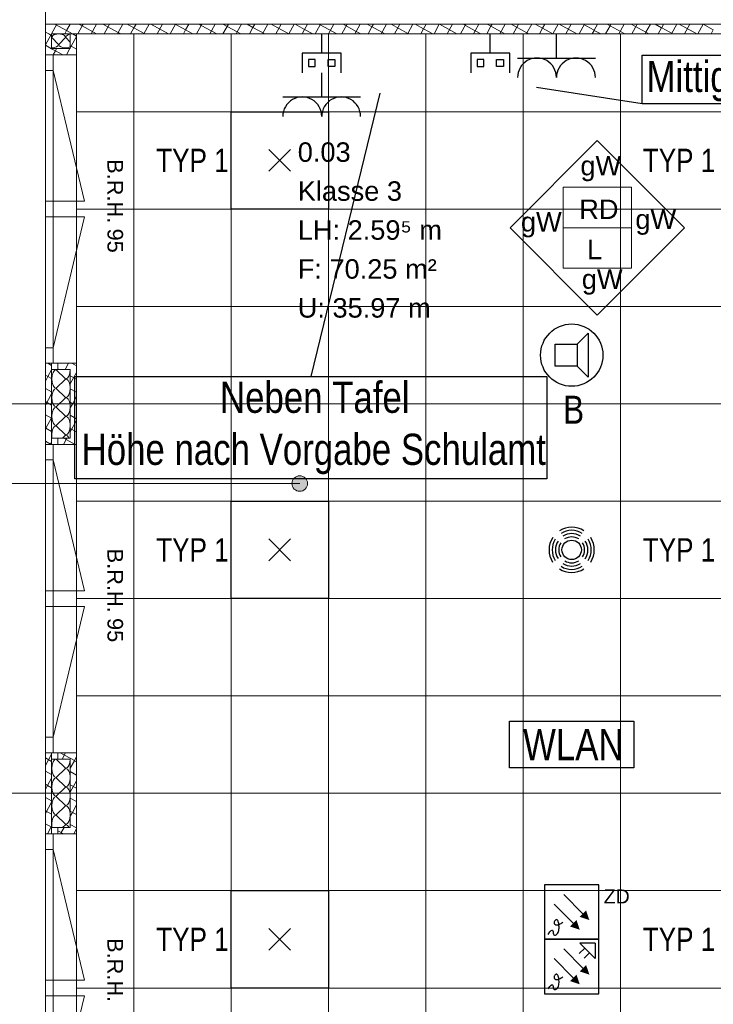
# Model space of a CAD drawing. Extents: x 1101 to 1942, y 41 to 882.
# Tile 19 of 113: x 1299 to 1388, y 312 to 439. Entities that reach past the tile are written whole.
import ezdxf
from ezdxf.lldxf.tags import DXFTag

# ---------------------------------------------------------------- set-up
doc = ezdxf.new("R2010")
doc.units = 0
doc.layers.get('0').update_dxf_attribs({"lineweight": 13})
for name, color, linetype, lineweight in [('Axen', 7, 'Continuous', 25), ('Beschriftung', 7, 'Continuous', 25), ('BI_X_Geometrie', 7, 'Continuous', 13), ('Deckenspiegel', 7, 'Continuous', 25), ('Fenster', 7, 'Continuous', 25), ('Fullfläche', 7, 'Continuous', 25), ('Maßlinien', 7, 'Continuous', 25), ('Räume', 7, 'Continuous', 25), ('Wände', 7, 'Continuous', 25)]:
    doc.layers.add(name, color=color, linetype=linetype, lineweight=lineweight)
for name, color, linetype, lineweight, true_color in [('BI_E_Beschallung', 5, 'Continuous', 25, 0x0000ff), ('BI_E_EDV', 3, 'Continuous', 25, 0x00ff00), ('BI_E_Einbruchmeldeanlagen', 5, 'Continuous', 25, 0x0000ff), ('BI_E_Licht', 7, 'Continuous', 25, 0xff6600), ('BI_E_Steckdosen', 1, 'Continuous', 25, 0xff0000), ('BI_E_Stromkreis', 1, 'Continuous', 25, 0xff0000)]:
    doc.layers.add(name, color=color, linetype=linetype, lineweight=lineweight, true_color=true_color)
doc.styles.get("Standard").update_dxf_attribs({"font": 'arial.ttf'})
tags = doc.linetypes.add('ALL_S25', pattern=[0.001, 0, -0.001]).pattern_tags.tags
tags[6:7] = [DXFTag(74, 4), DXFTag(75, 0), DXFTag(340, '0'), DXFTag(46, 1.0), DXFTag(50, 0.0), DXFTag(44, 0.0), DXFTag(45, 0.0)]
tags[4:5] = [DXFTag(74, 4), DXFTag(75, 0), DXFTag(340, '0'), DXFTag(46, 1.0), DXFTag(50, 0.0), DXFTag(44, 0.0), DXFTag(45, 0.0)]
tags = doc.linetypes.add('VERDECKT2_S2-A03CP7E31H', pattern=[0.0027, 0.002, -0.0007]).pattern_tags.tags
tags[6:7] = [DXFTag(74, 4), DXFTag(75, 0), DXFTag(340, '0'), DXFTag(46, 1.0), DXFTag(50, 0.0), DXFTag(44, 0.0), DXFTag(45, 0.0)]
tags[4:5] = [DXFTag(74, 4), DXFTag(75, 0), DXFTag(340, '0'), DXFTag(46, 1.0), DXFTag(50, 0.0), DXFTag(44, 0.0), DXFTag(45, 0.0)]

# ---------------------------------------------------------------- blocks, each defined once
blk = doc.blocks.new('Referenz-A03CP7E41H', base_point=(1127.79, 89.81))
at = {"layer": 'Axen', "color": 0, "linetype": 'ALL_S25', "lineweight": -2, "ltscale": 0.13}
for p, q in [((1302.3, 90.13), (1302.3, 825.65)), ((1661.84, 389.45), (1222.33, 389.45)), ((1661.83, 339.45), (1222.32, 339.45))]:
    blk.add_line(p, q, dxfattribs=at)
at = {"layer": 'Beschriftung', "color": 0, "lineweight": -2}
for p, q in [((1361.98, 412.06), (1373.19, 423.27)), ((1373.19, 423.27), (1384.4, 412.05)), ((1368.79, 412.05), (1368.79, 417.25)), ((1368.79, 417.25), (1377.59, 417.25)), ((1377.59, 417.25), (1377.59, 412.05)), ((1373.19, 400.84), (1361.98, 412.06)), ((1377.59, 412.05), (1368.79, 412.05)), ((1368.79, 406.85), (1368.79, 412.05)), ((1384.4, 412.05), (1373.19, 400.84)), ((1377.59, 412.05), (1377.59, 406.85)), ((1377.59, 406.85), (1368.79, 406.85))]:
    blk.add_line(p, q, dxfattribs=at)
at = {"layer": 'Deckenspiegel', "color": 0, "lineweight": -2}
for p, q in [((1306.3, 191.95), (1306.3, 436.95)), ((1306.3, 436.95), (1421, 436.95)), ((1313.65, 436.95), (1313.65, 191.95)), ((1326.15, 436.95), (1326.15, 191.95)), ((1338.65, 436.95), (1338.65, 191.95)), ((1351.15, 436.95), (1351.15, 191.95)), ((1363.65, 436.95), (1363.65, 191.95)), ((1376.15, 436.95), (1376.15, 191.95)), ((1306.3, 426.95), (1421, 426.95)), ((1306.3, 414.45), (1421, 414.45)), ((1306.3, 401.95), (1421, 401.95)), ((1306.3, 389.45), (1421, 389.45)), ((1306.3, 376.95), (1421, 376.95)), ((1306.3, 364.45), (1421, 364.45)), ((1306.3, 351.95), (1421, 351.95)), ((1306.3, 339.45), (1421, 339.45)), ((1306.3, 326.95), (1421, 326.95)), ((1306.3, 314.45), (1421, 314.45))]:
    blk.add_line(p, q, dxfattribs=at)
at = {"layer": 'Fenster', "color": 0, "lineweight": -2}
for p, q in [((1306.3, 434.25), (1302.3, 434.25)), ((1303.3, 434.25), (1303.3, 394.65)), ((1303.3, 432.25), (1302.3, 432.25)), ((1303.3, 415.45), (1302.3, 415.45)), ((1302.3, 413.45), (1303.3, 413.45)), ((1303.3, 396.65), (1302.3, 396.65)), ((1306.3, 394.65), (1302.3, 394.65)), ((1306.3, 384.25), (1302.3, 384.25)), ((1303.3, 384.25), (1303.3, 344.65)), ((1303.3, 382.25), (1302.3, 382.25)), ((1303.3, 365.45), (1302.3, 365.45)), ((1302.3, 363.45), (1303.3, 363.45)), ((1303.3, 346.65), (1302.3, 346.65)), ((1306.3, 344.65), (1302.3, 344.65)), ((1306.3, 334.25), (1302.3, 334.25)), ((1303.3, 334.25), (1303.3, 294.65)), ((1303.3, 332.25), (1302.3, 332.25)), ((1303.3, 315.45), (1302.3, 315.45)), ((1302.3, 313.45), (1303.3, 313.45))]:
    blk.add_line(p, q, dxfattribs=at)
at = {"layer": 'Fenster', "color": 0, "linetype": 'VERDECKT2_S2-A03CP7E31H', "lineweight": -2, "ltscale": 0.13}
for p, q in [((1303.3, 432.25), (1307.3, 415.45)), ((1307.3, 415.45), (1303.3, 415.45)), ((1307.3, 413.45), (1303.3, 413.45)), ((1303.3, 396.65), (1307.3, 413.45)), ((1303.3, 382.25), (1307.3, 365.45)), ((1307.3, 365.45), (1303.3, 365.45)), ((1307.3, 363.45), (1303.3, 363.45)), ((1303.3, 346.65), (1307.3, 363.45)), ((1303.3, 332.25), (1307.3, 315.45)), ((1307.3, 315.45), (1303.3, 315.45)), ((1307.3, 313.45), (1303.3, 313.45)), ((1303.3, 296.65), (1307.3, 313.45))]:
    blk.add_line(p, q, dxfattribs=at)
at = {"layer": 'Fullfläche', "color": 0, "lineweight": -2}
for p, q in [((1303.77, 438.2), (1303.08, 436.95)), ((1303.53, 438.2), (1305.01, 437.38)), ((1305.46, 438.2), (1305.02, 437.38)), ((1307.03, 437.96), (1306.47, 436.95)), ((1306.61, 438.2), (1307.03, 437.97)), ((1307.16, 438.2), (1307.03, 437.97)), ((1307.03, 437.97), (1308.88, 436.95)), ((1308.85, 438.2), (1308.17, 436.95)), ((1309.69, 438.2), (1311.65, 437.12)), ((1310.55, 438.2), (1309.86, 436.95)), ((1312.24, 438.2), (1311.65, 437.12)), ((1312.78, 438.2), (1313.66, 437.71)), ((1313.67, 437.71), (1313.25, 436.95)), ((1313.94, 438.2), (1313.67, 437.71)), ((1313.67, 437.71), (1315.05, 436.95)), ((1315.63, 438.2), (1314.94, 436.95)), ((1315.86, 438.2), (1318.13, 436.95)), ((1317.32, 438.2), (1316.64, 436.95)), ((1319.02, 438.2), (1318.33, 436.95)), ((1318.95, 438.2), (1320.3, 437.45)), ((1320.3, 437.45), (1320.03, 436.95)), ((1320.71, 438.2), (1320.3, 437.45)), ((1320.31, 437.45), (1321.22, 436.95)), ((1322.32, 438.04), (1321.72, 436.95)), ((1322.03, 438.2), (1322.32, 438.04)), ((1322.41, 438.2), (1322.32, 438.04)), ((1322.32, 438.04), (1324.3, 436.95)), ((1324.1, 438.2), (1323.42, 436.95)), ((1325.8, 438.2), (1325.11, 436.95)), ((1325.11, 438.2), (1326.94, 437.19)), ((1327.49, 438.2), (1326.94, 437.19)), ((1328.2, 438.2), (1328.95, 437.78)), ((1328.95, 437.78), (1328.5, 436.95)), ((1329.18, 438.2), (1328.96, 437.78)), ((1328.96, 437.78), (1330.47, 436.95)), ((1330.88, 438.19), (1330.19, 436.95)), ((1331.28, 438.19), (1333.55, 436.95)), ((1332.57, 438.19), (1331.89, 436.95)), ((1334.27, 438.19), (1333.58, 436.95)), ((1334.37, 438.19), (1335.59, 437.52)), ((1335.59, 437.52), (1335.28, 436.95)), ((1335.96, 438.19), (1335.59, 437.52)), ((1335.59, 437.52), (1336.63, 436.95)), ((1337.61, 438.11), (1336.97, 436.95)), ((1337.45, 438.19), (1337.61, 438.11)), ((1337.66, 438.19), (1337.61, 438.11)), ((1337.61, 438.11), (1339.72, 436.95)), ((1339.35, 438.19), (1338.67, 436.95)), ((1341.04, 438.19), (1340.36, 436.95)), ((1340.53, 438.19), (1342.22, 437.26)), ((1342.74, 438.19), (1342.23, 437.27)), ((1343.62, 438.19), (1344.24, 437.85)), ((1344.24, 437.85), (1343.75, 436.95)), ((1344.43, 438.19), (1344.24, 437.85)), ((1344.25, 437.85), (1345.88, 436.95)), ((1346.13, 438.19), (1345.44, 436.95)), ((1346.7, 438.19), (1348.86, 437.01)), ((1347.82, 438.19), (1347.14, 436.95)), ((1349.51, 438.19), (1348.86, 437.01)), ((1349.79, 438.19), (1350.88, 437.59)), ((1350.88, 437.59), (1350.52, 436.95)), ((1351.21, 438.19), (1350.88, 437.59)), ((1350.88, 437.59), (1352.05, 436.95)), ((1352.89, 438.18), (1352.22, 436.95)), ((1352.87, 438.19), (1352.89, 438.18)), ((1352.9, 438.19), (1352.9, 438.18)), ((1352.9, 438.18), (1355.13, 436.95)), ((1354.6, 438.19), (1353.91, 436.95)), ((1356.29, 438.19), (1355.61, 436.95)), ((1355.95, 438.19), (1357.51, 437.33)), ((1357.99, 438.19), (1357.52, 437.34)), ((1359.53, 437.92), (1359, 436.95)), ((1359.04, 438.19), (1359.53, 437.92)), ((1359.68, 438.19), (1359.53, 437.92)), ((1359.53, 437.92), (1361.3, 436.95)), ((1361.37, 438.19), (1360.69, 436.95)), ((1362.12, 438.19), (1364.15, 437.08)), ((1363.07, 438.19), (1362.39, 436.95)), ((1364.76, 438.19), (1364.15, 437.08)), ((1365.21, 438.19), (1366.16, 437.66)), ((1366.17, 437.66), (1365.77, 436.95)), ((1366.46, 438.19), (1366.17, 437.66)), ((1366.17, 437.66), (1367.47, 436.95)), ((1368.15, 438.19), (1367.47, 436.95)), ((1368.29, 438.19), (1370.55, 436.95)), ((1369.85, 438.19), (1369.16, 436.95)), ((1371.54, 438.19), (1370.86, 436.95)), ((1371.37, 438.19), (1372.8, 437.41)), ((1372.8, 437.4), (1372.55, 436.95)), ((1373.23, 438.19), (1372.8, 437.41)), ((1372.8, 437.4), (1373.63, 436.95)), ((1374.82, 437.99), (1374.25, 436.95)), ((1374.46, 438.19), (1374.82, 437.99)), ((1374.93, 438.19), (1374.82, 437.99)), ((1374.82, 437.99), (1376.72, 436.95)), ((1376.62, 438.19), (1375.94, 436.95)), ((1377.54, 438.19), (1379.44, 437.15)), ((1378.32, 438.19), (1377.64, 436.95)), ((1380.01, 438.19), (1379.44, 437.15)), ((1380.63, 438.19), (1381.45, 437.73)), ((1381.45, 437.73), (1381.02, 436.95)), ((1381.71, 438.19), (1381.46, 437.74)), ((1381.46, 437.73), (1382.88, 436.95)), ((1383.4, 438.19), (1382.72, 436.95)), ((1383.71, 438.19), (1385.97, 436.95)), ((1385.09, 438.19), (1384.41, 436.95)), ((1386.79, 438.19), (1386.11, 436.95)), ((1386.79, 438.19), (1388.09, 437.48)), ((1388.09, 437.47), (1387.8, 436.95)), ((1302.3, 437.18), (1302.72, 436.95)), ((1303, 436.79), (1302.3, 435.52)), ((1302.72, 436.95), (1303, 436.79)), ((1303.08, 436.95), (1303, 436.8)), ((1303, 436.79), (1303.1, 436.74)), ((1303.12, 436.5), (1303.98, 435.6)), ((1304.02, 435.6), (1304.88, 436.5)), ((1305.01, 437.38), (1304.78, 436.95)), ((1304.92, 436.5), (1305.5, 435.89)), ((1305.02, 437.38), (1305.8, 436.95)), ((1306.3, 436.63), (1305.6, 435.36)), ((1305.8, 436.95), (1306.3, 436.67)), ((1311.65, 437.12), (1311.55, 436.95)), ((1311.65, 437.12), (1311.97, 436.95)), ((1326.94, 437.19), (1326.8, 436.95)), ((1326.94, 437.19), (1327.38, 436.95)), ((1342.22, 437.26), (1342.05, 436.95)), ((1342.23, 437.26), (1342.8, 436.95)), ((1348.86, 437), (1348.83, 436.95)), ((1348.86, 437.01), (1348.97, 436.95)), ((1357.51, 437.33), (1357.3, 436.95)), ((1357.52, 437.33), (1358.22, 436.95)), ((1364.15, 437.07), (1364.08, 436.95)), ((1364.15, 437.08), (1364.38, 436.95)), ((1379.44, 437.15), (1379.33, 436.95)), ((1379.44, 437.15), (1379.8, 436.95)), ((1302.3, 435.48), (1303.1, 435.04)), ((1303.1, 435.04), (1303.58, 434.78)), ((1303.73, 435.05), (1303.59, 434.78)), ((1305.43, 435.05), (1304.99, 434.25)), ((1305.5, 435.42), (1305.6, 435.36)), ((1305.6, 435.36), (1305.5, 435.18)), ((1305.6, 435.36), (1306.3, 434.98)), ((1303.58, 434.78), (1303.29, 434.25)), ((1303.59, 434.78), (1304.55, 434.25)), ((1302.61, 394.65), (1303.1, 394.38)), ((1305.25, 394.65), (1304.82, 393.85)), ((1305.69, 394.65), (1306.3, 394.31)), ((1303.1, 393.81), (1302.63, 392.95)), ((1303.7, 393.82), (1304.9, 392.67)), ((1303.9, 393.94), (1304.06, 393.85)), ((1306.3, 393.47), (1305.5, 392.01)), ((1302.3, 393.12), (1302.62, 392.95)), ((1302.62, 392.94), (1302.3, 392.35)), ((1302.63, 392.95), (1303.1, 392.69)), ((1304.9, 392.62), (1303.7, 391.47)), ((1305.5, 393.06), (1306.3, 392.62)), ((1302.3, 391.43), (1303.1, 390.99)), ((1303.1, 390.73), (1302.3, 389.27)), ((1303.7, 391.42), (1304.9, 390.27)), ((1305.5, 391.37), (1306.3, 390.93)), ((1302.3, 389.74), (1303.1, 389.3)), ((1304.9, 390.22), (1303.7, 389.07)), ((1305.5, 389.67), (1305.81, 389.5)), ((1305.81, 389.5), (1305.5, 388.93)), ((1306.3, 390.38), (1305.82, 389.5)), ((1305.82, 389.5), (1306.3, 389.23)), ((1303.7, 389.02), (1304.9, 387.87)), ((1302.3, 388.04), (1303.1, 387.6)), ((1303.1, 387.64), (1302.37, 386.31)), ((1304.9, 387.82), (1303.7, 386.67)), ((1305.5, 387.98), (1306.3, 387.54)), ((1306.3, 387.3), (1305.5, 385.84)), ((1302.3, 386.35), (1302.36, 386.31)), ((1302.36, 386.31), (1302.3, 386.19)), ((1302.37, 386.31), (1303.1, 385.91)), ((1303.7, 386.62), (1304.9, 385.47)), ((1305.5, 386.28), (1306.3, 385.84)), ((1302.3, 384.65), (1302.95, 384.29)), ((1303.1, 384.56), (1302.95, 384.3)), ((1304.9, 385.42), (1304.51, 385.05)), ((1304.97, 384.88), (1304.62, 384.25)), ((1304.66, 385.05), (1304.97, 384.88)), ((1305.06, 385.05), (1304.97, 384.88)), ((1304.97, 384.88), (1306.12, 384.25)), ((1302.95, 384.29), (1302.93, 384.25)), ((1302.96, 384.29), (1303.04, 384.25)), ((1303.1, 344.48), (1302.3, 343.02)), ((1302.3, 343.99), (1303.1, 343.55)), ((1304.18, 344.65), (1306.02, 343.64)), ((1304.89, 344.65), (1304.45, 343.85)), ((1306.3, 344.13), (1306.03, 343.64)), ((1303.7, 343.82), (1304.9, 342.67)), ((1304.9, 342.62), (1303.7, 341.47)), ((1306.02, 343.63), (1305.5, 342.68)), ((1306.03, 343.63), (1306.3, 343.49)), ((1302.3, 342.3), (1303.1, 341.85)), ((1303.1, 341.39), (1302.58, 340.45)), ((1303.7, 341.42), (1304.9, 340.27)), ((1305.5, 342.23), (1306.3, 341.79)), ((1302.3, 340.6), (1302.58, 340.45)), ((1302.58, 340.44), (1302.3, 339.94)), ((1302.58, 340.45), (1303.1, 340.16)), ((1304.9, 340.22), (1303.7, 339.07)), ((1306.3, 341.05), (1305.5, 339.59)), ((1305.5, 340.54), (1306.3, 340.1)), ((1302.3, 338.91), (1303.1, 338.47)), ((1303.7, 339.02), (1304.9, 337.87)), ((1305.5, 338.84), (1306.3, 338.4)), ((1303.1, 338.31), (1302.3, 336.85)), ((1304.9, 337.82), (1303.7, 336.67)), ((1306.3, 337.96), (1305.77, 337)), ((1302.3, 337.21), (1303.1, 336.77)), ((1303.7, 336.62), (1304.9, 335.47)), ((1305.5, 337.15), (1305.77, 337)), ((1305.77, 337), (1305.5, 336.51)), ((1305.77, 337), (1306.3, 336.71)), ((1302.3, 335.52), (1303.1, 335.08)), ((1303.1, 335.23), (1302.56, 334.25)), ((1304.7, 335.05), (1304.34, 334.4)), ((1304.9, 335.42), (1304.51, 335.05)), ((1305.5, 335.45), (1306.3, 335.01)), ((1303.9, 334.64), (1304.34, 334.4)), ((1304.34, 334.39), (1304.26, 334.25)), ((1304.34, 334.4), (1304.61, 334.25)), ((1306.3, 334.88), (1305.95, 334.25))]:
    blk.add_line(p, q, dxfattribs=at)
for centre, major_axis, start_param, end_param in [((1304, 436.5), (0.882, 0), 0, 3.141593), ((1305.8, 436.5), (0.882, 0), 1.917885, 3.141593), ((1303.1, 435.6), (0.882, 0), 4.712389, 6.283185), ((1304.9, 435.6), (0.882, 0), 3.141593, 4.712389), ((1304.9, 435.6), (0.882, 0), 4.712389, 5.460541), ((1303.7, 392.65), (0, -1.18), 3.141593, 6.283185), ((1304.9, 393.85), (0, -1.18), 0, 1.570796), ((1304.9, 391.45), (0, -1.18), 1.570796, 3.141593), ((1303.7, 390.25), (0, -1.18), 3.141593, 6.283185), ((1304.9, 391.45), (0, -1.18), 0, 1.570796), ((1304.9, 389.05), (0, -1.18), 1.570796, 3.141593), ((1303.7, 387.85), (0, -1.18), 3.141593, 6.283185), ((1304.9, 389.05), (0, -1.18), 0, 1.570796), ((1304.9, 386.65), (0, -1.18), 1.570796, 3.141593), ((1303.7, 385.45), (0, -1.18), 3.141593, 5.059419), ((1304.9, 386.65), (0, -1.18), 0, 1.570796), ((1304.9, 384.25), (0, -1.18), 2.31885, 3.141593), ((1304.9, 343.85), (0, -1.18), 0, 1.570796), ((1303.7, 342.65), (0, -1.18), 3.141593, 6.283185), ((1304.9, 341.45), (0, -1.18), 1.570796, 3.141593), ((1303.7, 340.25), (0, -1.18), 3.141593, 6.283185), ((1304.9, 341.45), (0, -1.18), 0, 1.570796), ((1304.9, 339.05), (0, -1.18), 1.570796, 3.141593), ((1303.7, 337.85), (0, -1.18), 3.141593, 6.283185), ((1304.9, 339.05), (0, -1.18), 0, 1.570796), ((1304.9, 336.65), (0, -1.18), 1.570796, 3.141593), ((1303.7, 335.45), (0, -1.18), 3.141593, 5.059412), ((1304.9, 336.65), (0, -1.18), 0, 1.570796), ((1304.9, 334.25), (0, -1.18), 2.318908, 3.141593)]:
    blk.add_ellipse(centre, major_axis=major_axis, ratio=0.5, start_param=start_param, end_param=end_param, dxfattribs=at)
at = {"layer": 'Wände', "color": 0, "lineweight": -2}
for p, q in [((1302.3, 639.45), (1302.3, 389.45)), ((1302.3, 438.2), (1422.25, 438.18)), ((1303.1, 436.95), (1303.1, 435.05)), ((1303.1, 436.95), (1421, 436.95)), ((1305.5, 435.05), (1305.5, 436.95)), ((1306.3, 436.95), (1306.3, 391.95)), ((1303.1, 435.05), (1305.5, 435.05)), ((1303.1, 394.65), (1303.1, 384.25)), ((1303.9, 394.65), (1303.9, 393.85)), ((1305.5, 393.85), (1303.1, 393.85)), ((1305.5, 385.05), (1305.5, 393.85)), ((1306.3, 191.95), (1306.3, 391.95)), ((1302.3, 189.45), (1302.3, 389.45)), ((1303.1, 385.05), (1305.3, 385.05)), ((1303.9, 385.05), (1303.9, 384.25)), ((1305.3, 385.05), (1305.5, 385.05)), ((1303.1, 344.65), (1303.1, 334.25)), ((1305.5, 343.85), (1303.1, 343.85)), ((1303.9, 344.65), (1303.9, 343.85)), ((1305.5, 335.05), (1305.5, 343.85)), ((1303.1, 335.05), (1305.3, 335.05)), ((1303.9, 335.05), (1303.9, 334.25)), ((1305.3, 335.05), (1305.5, 335.05))]:
    blk.add_line(p, q, dxfattribs=at)
at = {"layer": 'Beschriftung', "color": 0, "lineweight": -2, "char_height": 2.5, "attachment_point": 1, "rotation": 359.9932}
for s, insert in [('{\\fArial;gW}', (1371.02, 421.27)), ('{\\fArial;RD}', (1370.87, 415.68)), ('{\\fArial;gW}', (1363.38, 414.06)), ('{\\fArial;gW}', (1378.08, 414.39)), ('{\\fArial;L}', (1371.87, 410.51)), ('{\\fArial;gW}', (1371.2, 406.71))]:
    blk.add_mtext(s, dxfattribs=dict(at, insert=insert))
at = {"layer": 'Maßlinien', "color": 0, "lineweight": -2, "char_height": 2, "attachment_point": 1, "rotation": 270}
for s, insert in [('{\\fArial;B.R.H.}', (1312.27, 420.86)), ('{\\fArial;95}', (1312.27, 411.95)), ('{\\fArial;B.R.H.}', (1312.27, 370.86)), ('{\\fArial;95}', (1312.27, 361.95)), ('{\\fArial;B.R.H.}', (1312.27, 320.86))]:
    blk.add_mtext(s, dxfattribs=dict(at, insert=insert))
at = {"layer": 'Räume', "color": 0, "lineweight": -2, "char_height": 2.5, "attachment_point": 1, "rotation": 359.9932}
for s, insert in [('{\\fArial;0.03}', (1334.71, 423.02)), ('{\\fArial;Klasse 3}', (1334.71, 418.02)), ('{\\fArial;LH: 2.59⁵ m}', (1334.71, 413.02)), ('{\\fArial;F: 70.25 m²}', (1334.71, 408.02)), ('{\\fArial;U: 35.97 m}', (1334.71, 403.02))]:
    blk.add_mtext(s, dxfattribs=dict(at, insert=insert))
blk = doc.blocks.new('RZB Sidelite ECO 30W-A03CP7GU1H', base_point=(1326.15, 364.45))
at = {"color": 0, "lineweight": -2}
for p, q in [((1326.15, 364.45), (1326.15, 376.95)), ((1326.15, 376.95), (1338.65, 376.95)), ((1338.65, 376.95), (1338.65, 364.45)), ((1333.8, 369.3), (1331, 372.1)), ((1333.8, 372.1), (1331, 369.3)), ((1338.65, 364.45), (1326.15, 364.45))]:
    blk.add_line(p, q, dxfattribs=at)
blk = doc.blocks.new('RZB Sidelite ECO 30W-A03CP7HE1H', base_point=(1326.15, 314.45))
at = {"color": 0, "lineweight": -2}
for p, q in [((1326.15, 314.45), (1326.15, 326.95)), ((1326.15, 326.95), (1338.65, 326.95)), ((1338.65, 326.95), (1338.65, 314.45)), ((1333.8, 319.3), (1331, 322.1)), ((1333.8, 322.1), (1331, 319.3)), ((1338.65, 314.45), (1326.15, 314.45))]:
    blk.add_line(p, q, dxfattribs=at)
blk = doc.blocks.new('RZB Sidelite ECO 30W-A03CP7HM1H', base_point=(1326.15, 414.45))
at = {"color": 0, "lineweight": -2}
for p, q in [((1326.15, 414.45), (1326.15, 426.95)), ((1326.15, 426.95), (1338.65, 426.95)), ((1338.65, 426.95), (1338.65, 414.45)), ((1333.8, 419.3), (1331, 422.1)), ((1333.8, 422.1), (1331, 419.3)), ((1338.65, 414.45), (1326.15, 414.45))]:
    blk.add_line(p, q, dxfattribs=at)
blk = doc.blocks.new('Monitor-A03CP7KS1H', base_point=(1356.94, 431.95))
at = {"color": 0, "linetype": 'ByBlock', "lineweight": -2, "ltscale": 0.25}
for p, q in [((1359.44, 434.45), (1359.44, 436.95)), ((1361.94, 434.45), (1356.94, 434.45)), ((1356.94, 434.45), (1356.94, 431.95)), ((1358.62, 433.64), (1357.75, 433.64)), ((1357.75, 433.64), (1357.75, 432.76)), ((1358.62, 432.76), (1358.62, 433.64)), ((1360.25, 432.76), (1360.25, 433.64)), ((1360.25, 433.64), (1361.12, 433.64)), ((1361.12, 433.64), (1361.12, 432.76)), ((1361.94, 431.95), (1361.94, 434.45)), ((1357.75, 432.76), (1358.62, 432.76)), ((1361.12, 432.76), (1360.25, 432.76))]:
    blk.add_line(p, q, dxfattribs=at)
blk = doc.blocks.new('Brandmelder-A03CP7KU1H', base_point=(1366.4, 313.7))
at = {"color": 0, "lineweight": -2}
for p, q in [((1373.4, 320.7), (1366.4, 320.7)), ((1366.4, 320.7), (1366.4, 313.7)), ((1372.9, 320.2), (1370.95, 320.2)), ((1370.95, 320.2), (1372.9, 318.25)), ((1372.9, 320.2), (1372.9, 318.25)), ((1373.4, 313.7), (1373.4, 320.7)), ((1368.87, 319.47), (1371.34, 316.99)), ((1371.57, 319.58), (1370.88, 318.89)), ((1372.19, 318.96), (1371.5, 318.27)), ((1367.63, 318.23), (1370.1, 315.76)), ((1367.73, 316.08), (1367.69, 316.02)), ((1367.77, 316.13), (1367.73, 316.08)), ((1367.82, 316.17), (1367.77, 316.13)), ((1367.87, 316.2), (1367.82, 316.17)), ((1367.92, 316.22), (1367.87, 316.2)), ((1367.97, 316.23), (1367.92, 316.22)), ((1367.97, 316.23), (1368.01, 316.22)), ((1368.05, 316.2), (1368.01, 316.22)), ((1368.05, 316.2), (1368.09, 316.16)), ((1368.12, 316.1), (1368.09, 316.16)), ((1368.15, 316.03), (1368.12, 316.1)), ((1368.18, 315.95), (1368.15, 316.03)), ((1367.1, 314.65), (1367.26, 314.83)), ((1367.26, 314.83), (1367.37, 314.89)), ((1367.37, 314.89), (1367.43, 314.86)), ((1367.43, 314.86), (1367.47, 314.77)), ((1367.47, 314.77), (1367.5, 314.64)), ((1367.64, 315.9), (1367.63, 315.84)), ((1367.63, 315.84), (1367.63, 315.78)), ((1367.63, 315.78), (1367.65, 315.72)), ((1367.66, 315.96), (1367.64, 315.9)), ((1367.67, 315.67), (1367.65, 315.72)), ((1367.69, 316.02), (1367.66, 315.96)), ((1367.67, 315.67), (1367.71, 315.63)), ((1367.76, 315.59), (1367.71, 315.63)), ((1367.76, 315.59), (1367.83, 315.56)), ((1367.83, 315.56), (1367.91, 315.55)), ((1367.91, 315.55), (1368, 315.55)), ((1368, 315.55), (1368.1, 315.56)), ((1368.1, 315.56), (1368.21, 315.59)), ((1368.21, 315.85), (1368.18, 315.95)), ((1368.2, 314.69), (1368.24, 314.84)), ((1368.23, 315.73), (1368.21, 315.85)), ((1368.21, 315.59), (1368.32, 315.62)), ((1368.25, 315.6), (1368.23, 315.73)), ((1368.24, 314.84), (1368.26, 314.99)), ((1368.26, 315.45), (1368.25, 315.6)), ((1368.27, 315.3), (1368.26, 315.45)), ((1368.26, 314.99), (1368.27, 315.14)), ((1368.27, 315.14), (1368.27, 315.3)), ((1368.32, 315.62), (1368.43, 315.68)), ((1368.43, 315.68), (1368.55, 315.74)), ((1368.55, 315.74), (1368.65, 315.81)), ((1368.65, 315.81), (1368.75, 315.9)), ((1366.4, 313.7), (1373.4, 313.7)), ((1366.88, 314.33), (1367.1, 314.65)), ((1367.5, 314.64), (1367.52, 314.5)), ((1367.52, 314.5), (1367.55, 314.38)), ((1367.55, 314.38), (1367.6, 314.29)), ((1367.6, 314.29), (1367.67, 314.24)), ((1367.67, 314.24), (1367.75, 314.22)), ((1367.75, 314.22), (1367.83, 314.24)), ((1367.83, 314.24), (1367.92, 314.28)), ((1367.92, 314.28), (1368.01, 314.35)), ((1368.01, 314.35), (1368.09, 314.45)), ((1368.09, 314.45), (1368.15, 314.56)), ((1368.15, 314.56), (1368.2, 314.69))]:
    blk.add_line(p, q, dxfattribs=at)
for points in [[(1372.17, 316.17), (1370.93, 316.58), (1371.75, 317.4)], [(1370.93, 314.93), (1369.69, 315.34), (1370.52, 316.17)]]:
    blk.add_solid(points, dxfattribs=at)
blk = doc.blocks.new('Präsenzmelder MD-C 360i_32 oder 24-A03CP7KW1H', base_point=(1366.99, 367.79))
at = {"color": 0, "lineweight": -2}
blk.add_circle((1369.9, 370.7), 1.25, dxfattribs=at)
for major_axis in [(1.58, 2.44), (1.36, 2.11), (-2.44, 1.58), (-2.11, 1.36), (-1.75, 1.13), (1.13, 1.75), (0.9, 1.4), (1.75, -1.13), (2.11, -1.36), (2.44, -1.58), (-1.4, 0.9), (1.4, -0.9), (-0.9, -1.4), (-1.58, -2.44), (-1.36, -2.11), (-1.13, -1.75)]:
    blk.add_ellipse((1369.9, 370.7), major_axis=major_axis, ratio=1, start_param=0, end_param=1.146009, dxfattribs=at)
blk = doc.blocks.new('Monitor-A03CP7L01H', base_point=(1335.29, 431.95))
at = {"color": 0, "linetype": 'ByBlock', "lineweight": -2, "ltscale": 0.25}
for p, q in [((1337.79, 434.45), (1337.79, 436.95)), ((1340.29, 434.45), (1335.29, 434.45)), ((1335.29, 434.45), (1335.29, 431.95)), ((1336.97, 433.64), (1336.1, 433.64)), ((1336.1, 433.64), (1336.1, 432.76)), ((1336.97, 432.76), (1336.97, 433.64)), ((1338.6, 432.76), (1338.6, 433.64)), ((1338.6, 433.64), (1339.47, 433.64)), ((1339.47, 433.64), (1339.47, 432.76)), ((1340.29, 431.95), (1340.29, 434.45)), ((1336.1, 432.76), (1336.97, 432.76)), ((1339.47, 432.76), (1338.6, 432.76))]:
    blk.add_line(p, q, dxfattribs=at)
blk = doc.blocks.new('Polygon-A03CP7L21H', base_point=(1378.94, 427.98))
at = {"color": 0, "linetype": 'ByBlock', "lineweight": -2, "ltscale": 0.25}
for p, q in [((1378.94, 427.98), (1378.94, 434.22)), ((1378.94, 434.22), (1411.76, 434.22)), ((1411.76, 434.22), (1411.76, 427.98)), ((1411.76, 427.98), (1378.94, 427.98))]:
    blk.add_line(p, q, dxfattribs=at)
blk = doc.blocks.new('Lautsprecher-A03CP7L41H', base_point=(1365.9, 391.7))
at = {"color": 0, "lineweight": -2}
for p, q in [((1372.03, 398.54), (1370.61, 397.12)), ((1372.03, 398.54), (1372.03, 392.86)), ((1367.77, 394.28), (1367.77, 397.12)), ((1367.77, 397.12), (1370.61, 397.12)), ((1370.61, 397.12), (1370.61, 394.28)), ((1370.61, 394.28), (1367.77, 394.28)), ((1372.03, 392.86), (1370.61, 394.28))]:
    blk.add_line(p, q, dxfattribs=at)
at = {"color": 0, "linetype": 'ByBlock', "lineweight": -2, "ltscale": 0.25}
blk.add_circle((1369.9, 395.7), 4, dxfattribs=at)
blk = doc.blocks.new('Brandmelder in ZD-A03CP7L61H', base_point=(1366.4, 320.7))
at = {"color": 0, "lineweight": -2}
for p, q in [((1373.4, 327.7), (1366.4, 327.7)), ((1366.4, 327.7), (1366.4, 320.7)), ((1373.4, 320.7), (1373.4, 327.7)), ((1368.87, 326.47), (1371.34, 323.99)), ((1367.63, 325.23), (1370.1, 322.76)), ((1367.64, 322.9), (1367.63, 322.84)), ((1367.63, 322.84), (1367.63, 322.78)), ((1367.63, 322.78), (1367.65, 322.72)), ((1367.66, 322.96), (1367.64, 322.9)), ((1367.67, 322.67), (1367.65, 322.72)), ((1367.69, 323.02), (1367.66, 322.96)), ((1367.67, 322.67), (1367.71, 322.63)), ((1367.73, 323.08), (1367.69, 323.02)), ((1367.76, 322.59), (1367.71, 322.63)), ((1367.77, 323.13), (1367.73, 323.08)), ((1367.76, 322.59), (1367.83, 322.56)), ((1367.82, 323.17), (1367.77, 323.13)), ((1367.87, 323.2), (1367.82, 323.17)), ((1367.83, 322.56), (1367.91, 322.55)), ((1367.92, 323.22), (1367.87, 323.2)), ((1367.91, 322.55), (1368, 322.55)), ((1367.97, 323.23), (1367.92, 323.22)), ((1367.97, 323.23), (1368.01, 323.22)), ((1368, 322.55), (1368.1, 322.56)), ((1368.05, 323.2), (1368.01, 323.22)), ((1368.05, 323.2), (1368.09, 323.16)), ((1368.12, 323.1), (1368.09, 323.16)), ((1368.1, 322.56), (1368.21, 322.59)), ((1368.15, 323.03), (1368.12, 323.1)), ((1368.18, 322.95), (1368.15, 323.03)), ((1368.21, 322.85), (1368.18, 322.95)), ((1368.23, 322.73), (1368.21, 322.85)), ((1368.21, 322.59), (1368.32, 322.62)), ((1368.25, 322.6), (1368.23, 322.73)), ((1368.26, 322.45), (1368.25, 322.6)), ((1368.27, 322.3), (1368.26, 322.45)), ((1368.32, 322.62), (1368.43, 322.68)), ((1368.43, 322.68), (1368.55, 322.74)), ((1368.55, 322.74), (1368.65, 322.81)), ((1368.65, 322.81), (1368.75, 322.9)), ((1366.88, 321.33), (1367.1, 321.65)), ((1367.1, 321.65), (1367.26, 321.83)), ((1367.26, 321.83), (1367.37, 321.89)), ((1367.37, 321.89), (1367.43, 321.86)), ((1367.43, 321.86), (1367.47, 321.77)), ((1367.47, 321.77), (1367.5, 321.64)), ((1367.5, 321.64), (1367.52, 321.5)), ((1367.52, 321.5), (1367.55, 321.38)), ((1367.55, 321.38), (1367.6, 321.29)), ((1367.6, 321.29), (1367.67, 321.24)), ((1367.67, 321.24), (1367.75, 321.22)), ((1367.75, 321.22), (1367.83, 321.24)), ((1367.83, 321.24), (1367.92, 321.28)), ((1367.92, 321.28), (1368.01, 321.35)), ((1368.01, 321.35), (1368.09, 321.45)), ((1368.09, 321.45), (1368.15, 321.56)), ((1368.15, 321.56), (1368.2, 321.69)), ((1368.2, 321.69), (1368.24, 321.84)), ((1368.24, 321.84), (1368.26, 321.99)), ((1368.26, 321.99), (1368.27, 322.14)), ((1368.27, 322.14), (1368.27, 322.3)), ((1366.4, 320.7), (1373.4, 320.7))]:
    blk.add_line(p, q, dxfattribs=at)
for points in [[(1372.17, 323.17), (1370.93, 323.58), (1371.75, 324.4)], [(1370.93, 321.93), (1369.69, 322.34), (1370.52, 323.17)]]:
    blk.add_solid(points, dxfattribs=at)
at = {"color": 0, "lineweight": -2, "insert": (1374, 327.1), "char_height": 1.8, "attachment_point": 1}
blk.add_mtext('{\\fArial;ZD}', dxfattribs=at)
blk = doc.blocks.new('Steckdose_ 2-fach-A03CP7L81H', base_point=(1332.79, 426.35))
at = {"color": 0, "lineweight": -2}
for p, q in [((1337.79, 428.85), (1337.79, 431.95)), ((1332.79, 428.85), (1342.79, 428.85))]:
    blk.add_line(p, q, dxfattribs=at)
for centre in [(1335.29, 426.35), (1340.29, 426.35)]:
    blk.add_ellipse(centre, major_axis=(2.5, 0), ratio=1, start_param=0, end_param=3.141593, dxfattribs=at)
blk = doc.blocks.new('Polygon-A03CP7LA1H', base_point=(1306.06, 379.81))
at = {"color": 0, "linetype": 'ByBlock', "lineweight": -2, "ltscale": 0.25}
for p, q in [((1306.06, 379.81), (1306.06, 392.94)), ((1306.06, 392.94), (1366.71, 392.94)), ((1366.71, 392.94), (1366.71, 379.81)), ((1366.71, 379.81), (1306.06, 379.81))]:
    blk.add_line(p, q, dxfattribs=at)
blk = doc.blocks.new('Steckdose_ 2-fach-A03CP7LC1H', base_point=(1362.94, 431.35))
at = {"color": 0, "lineweight": -2}
for p, q in [((1367.94, 433.85), (1367.94, 436.95)), ((1362.94, 433.85), (1372.94, 433.85))]:
    blk.add_line(p, q, dxfattribs=at)
for centre in [(1365.44, 431.35), (1370.44, 431.35)]:
    blk.add_ellipse(centre, major_axis=(2.5, 0), ratio=1, start_param=0, end_param=3.141593, dxfattribs=at)
blk = doc.blocks.new('Kreis-A03CP7QO1H', base_point=(1333.97, 378.22))
at = {"color": 0, "linetype": 'ByBlock', "lineweight": -2, "ltscale": 0.13}
blk.add_circle((1334.97, 379.22), 1, dxfattribs=at)
blk = doc.blocks.new('Schraffur-A03CP7QU1H', base_point=(1333.97, 378.22))
at = {"linetype": 'ByBlock', "lineweight": -2, "ltscale": 0.13}
blk.add_hatch(color=0, dxfattribs=at).paths.add_polyline_path([(1334.97, 380.22), (1335.12, 380.21), (1335.26, 380.18), (1335.39, 380.13), (1335.52, 380.06), (1335.63, 379.98), (1335.73, 379.87), (1335.82, 379.76), (1335.88, 379.64), (1335.93, 379.5), (1335.96, 379.36), (1335.97, 379.22), (1335.96, 379.08), (1335.93, 378.94), (1335.88, 378.8), (1335.82, 378.68), (1335.73, 378.56), (1335.63, 378.46), (1335.52, 378.38), (1335.39, 378.31), (1335.26, 378.26), (1335.12, 378.23), (1334.97, 378.22), (1334.83, 378.23), (1334.69, 378.26), (1334.56, 378.31), (1334.43, 378.38), (1334.32, 378.46), (1334.22, 378.56), (1334.13, 378.68), (1334.07, 378.8), (1334.02, 378.94), (1333.99, 379.08), (1333.97, 379.22), (1333.99, 379.36), (1334.02, 379.5), (1334.07, 379.64), (1334.13, 379.76), (1334.22, 379.87), (1334.32, 379.98), (1334.43, 380.06), (1334.56, 380.13), (1334.69, 380.18), (1334.83, 380.21)])
blk = doc.blocks.new('Blockreferenz-A03CP7T61H', base_point=(1361.9, 342.7))
at = {"color": 0, "linetype": 'ByBlock', "lineweight": -2, "ltscale": 0.25}
for p, q in [((1361.9, 342.7), (1361.9, 348.7)), ((1361.9, 348.7), (1377.9, 348.7)), ((1377.9, 348.7), (1377.9, 342.7)), ((1377.9, 342.7), (1361.9, 342.7))]:
    blk.add_line(p, q, dxfattribs=at)
at = {"color": 0, "linetype": 'ByBlock', "lineweight": -2, "ltscale": 0.25, "insert": (1363.65, 347.7), "char_height": 4, "attachment_point": 1}
blk.add_mtext('{\\W0.8;\\fArial;WLAN}', dxfattribs=at)

msp = doc.modelspace()

# ---------------------------------------------------------------- linework, layer by layer
at = {"layer": 'BI_E_Stromkreis', "ltscale": 0.25}
for p, q in [((1378.94, 427.98), (1365.38, 430.05)), ((1345.24, 429.35), (1336.39, 392.94))]:
    msp.add_line(p, q, dxfattribs=at)
at = {"layer": 'BI_X_Geometrie', "color": 7, "ltscale": 0.13}
msp.add_line((1171.37, 379.22), (1334.97, 379.22), dxfattribs=at)

# ---------------------------------------------------------------- block references
at = {"color": 251, "lineweight": 13, "ltscale": 0.13, "true_color": 0x5f5f5f}
msp.add_blockref('Referenz-A03CP7E41H', (1127.79, 89.81), dxfattribs=at)
at = {"color": 7, "ltscale": 0.13}
msp.add_blockref('Schraffur-A03CP7QU1H', (1333.97, 378.22), dxfattribs=at)
at = {"layer": 'BI_E_Beschallung', "ltscale": 0.25}
msp.add_blockref('Lautsprecher-A03CP7L41H', (1365.9, 391.7), dxfattribs=at)
at = {"layer": 'BI_E_EDV', "ltscale": 0.25}
for name, p in [('Monitor-A03CP7L01H', (1335.29, 431.95)), ('Monitor-A03CP7KS1H', (1356.94, 431.95)), ('Blockreferenz-A03CP7T61H', (1361.9, 342.7))]:
    msp.add_blockref(name, p, dxfattribs=at)
at = {"layer": 'BI_E_Einbruchmeldeanlagen', "linetype": 'Continuous', "ltscale": 0.25}
for name, p in [('Brandmelder in ZD-A03CP7L61H', (1366.4, 320.7)), ('Brandmelder-A03CP7KU1H', (1366.4, 313.7))]:
    msp.add_blockref(name, p, dxfattribs=at)
at = {"layer": 'BI_E_Licht', "linetype": 'Continuous', "ltscale": 0.25}
for name, p in [('RZB Sidelite ECO 30W-A03CP7HM1H', (1326.15, 414.45)), ('RZB Sidelite ECO 30W-A03CP7GU1H', (1326.15, 364.45)), ('Präsenzmelder MD-C 360i_32 oder 24-A03CP7KW1H', (1366.99, 367.79)), ('RZB Sidelite ECO 30W-A03CP7HE1H', (1326.15, 314.45))]:
    msp.add_blockref(name, p, dxfattribs=at)
at = {"layer": 'BI_E_Steckdosen', "linetype": 'Continuous', "ltscale": 0.25}
for name, p in [('Steckdose_ 2-fach-A03CP7LC1H', (1362.94, 431.35)), ('Steckdose_ 2-fach-A03CP7L81H', (1332.79, 426.35))]:
    msp.add_blockref(name, p, dxfattribs=at)
at = {"layer": 'BI_E_Stromkreis', "ltscale": 0.25}
for name, p in [('Polygon-A03CP7L21H', (1378.94, 427.98)), ('Polygon-A03CP7LA1H', (1306.06, 379.81))]:
    msp.add_blockref(name, p, dxfattribs=at)
at = {"layer": 'BI_X_Geometrie', "color": 7, "ltscale": 0.13}
msp.add_blockref('Kreis-A03CP7QO1H', (1333.97, 378.22), dxfattribs=at)

# ---------------------------------------------------------------- texts
at = {"layer": 'BI_E_Beschallung', "ltscale": 0.25, "insert": (1368.81, 390.5), "char_height": 3.6, "attachment_point": 1}
msp.add_mtext('{\\W0.8;\\fArial;B}', dxfattribs=at)
at = {"layer": 'BI_E_Licht', "ltscale": 0.25, "char_height": 3, "attachment_point": 1}
for insert in [(1316.53, 422.2), (1379.03, 422.2), (1316.53, 372.2), (1379.03, 372.2), (1316.53, 322.2), (1379.03, 322.2)]:
    msp.add_mtext('{\\W0.8;\\fArial;TYP 1}', dxfattribs=dict(at, insert=insert))
at = {"layer": 'BI_E_Stromkreis', "ltscale": 0.25, "char_height": 4, "attachment_point": 1}
for s, insert in [('{\\W0.8;\\fArial;Mittig über Tafel}', (1379.51, 433.48)), ('{\\W0.8;\\fArial;Neben Tafel}', (1324.72, 392.29)), ('{\\W0.8;\\fArial;Höhe nach Vorgabe Schulamt}', (1306.95, 385.61))]:
    msp.add_mtext(s, dxfattribs=dict(at, insert=insert))

doc.saveas('drawing.dxf')
